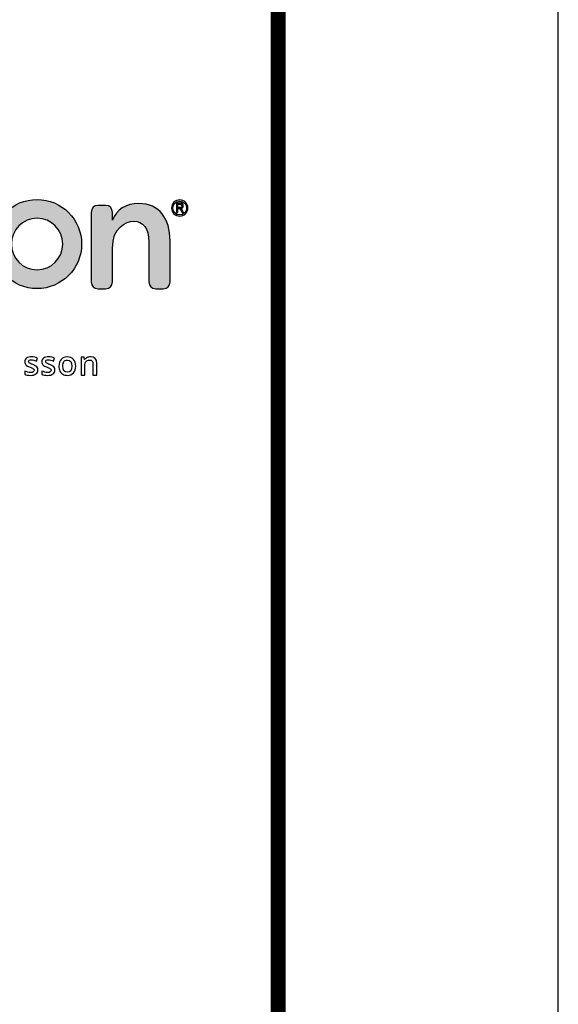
# Paper-space layout 'C6.0 DETAILS' of a CAD drawing. Header units: feet. Extents: x -24 to 101, y -3 to 30.
# Tile 19 of 29: x 40.56 to 42, y 13.96 to 16.6. Entities that reach past the tile are written whole.
import ezdxf
from ezdxf.enums import TextEntityAlignment as Align

# ---------------------------------------------------------------- set-up
doc = ezdxf.new("R2010")
doc.units = ezdxf.units.FT
doc.header["$MEASUREMENT"] = 0
for name, color, linetype in [('BDR-LOGO', 135, 'Continuous'), ('G-BRDR', 7, 'Continuous'), ('G-BRDR-LINE-ST04', 64, 'Continuous'), ('G-BRDR-TEXT-ST01', 64, 'Continuous'), ('G-TEXT-ST02', 2, 'Continuous')]:
    doc.layers.add(name, color=color, linetype=linetype)
doc.layers.add('G-BRDR-LOGO-NPLT', color=7, linetype='Continuous', true_color=0x373a37, plot=False)
doc.layers.add('G-BRDR-LOGO-ST02', color=7, linetype='Continuous', true_color=0x373a37)
doc.styles.add('Arial Narrow Tlblk', font='ARIALN.TTF')
doc.styles.get("Standard").update_dxf_attribs({"font": 'arial.ttf'})

# ---------------------------------------------------------------- blocks, each defined once
blk = doc.blocks.new('USFS-BDR-CDI')
at = {"color": 0, "linetype": 'ByBlock', "lineweight": -2, "ltscale": 0.1}
blk.add_lwpolyline([(0, 0), (42, 0), (42, 30), (0, 30)], close=True, dxfattribs=at)
at = {"layer": 'G-BRDR-LINE-ST04', "const_width": 0.04}
for points in [[(41.25, 0.75), (1.4999, 0.75), (1.5, 29.25), (41.25, 29.25)], [(38, 10.5382), (41.25, 10.5382), (41.2501, 24.3769), (38.0001, 24.3769)]]:
    blk.add_lwpolyline(points, close=True, dxfattribs=at)
at = {"layer": 'G-BRDR-TEXT-ST01', "linetype": 'ByBlock', "lineweight": -2, "style": 'Arial Narrow Tlblk'}
for tag, height, p in [('REGION_NUMBER', 0.4, (39.625, 25.8413)), ('REGION_NAME', 0.1875, (39.625, 25.3835)), ('DISTRICT_NAME', 0.13, (39.625, 6.3914))]:
    blk.add_attdef(tag, text='', height=height, dxfattribs=at).set_placement(p, align=Align.CENTER)
for tag, p, height in [('REVISION_6', (38.6997, 13.3028), 0.12), ('REVISION_DATE6', (40.6179, 13.3265), 0.11), ('REVISION_5', (38.6997, 12.8528), 0.12), ('REVISION_DATE5', (40.6179, 12.8765), 0.11), ('SHT_TOTAL', (40.6324, 0.9114), 0.175), ('DATE', (38.0513, 0.8849), 0.15)]:
    blk.add_attdef(tag, p, '', height=height, dxfattribs=at)
for tag, height, p in [('REVISION_DATE4', 0.11, (40.6179, 12.4265)), ('REVISION_4', 0.12, (38.6997, 12.4028))]:
    blk.add_attdef(tag, text='', height=height, dxfattribs=at).set_placement(p, align=Align.BOTTOM_LEFT)
at = {"layer": 'G-BRDR-TEXT-ST01', "linetype": 'ByBlock', "lineweight": -2, "ltscale": 0.1, "style": 'Arial Narrow Tlblk'}
for tag, height, p in [('REVISION_3', 0.12, (38.6997, 11.9528)), ('REVISION_DATE3', 0.11, (40.6179, 11.9765)), ('REVISION_2', 0.12, (38.7041, 11.4972)), ('REVISION_DATE2', 0.11, (40.6179, 11.5265)), ('REVISION_1', 0.12, (38.6997, 11.0634)), ('REVISION_DATE1', 0.11, (40.6179, 11.0765))]:
    blk.add_attdef(tag, text='', height=height, dxfattribs=at).set_placement(p, align=Align.BOTTOM_LEFT)
at = {"layer": 'G-BRDR-TEXT-ST01', "linetype": 'ByBlock', "lineweight": -2, "flags": 104}
for tag, height, p in [('PROJECT_NAME', 0.22, (39.625, 9.7819)), ('FOREST_NAME', 0.2, (39.625, 7.9469))]:
    blk.add_attdef(tag, text='', height=height, dxfattribs=at).set_placement(p, align=Align.TOP_CENTER)
blk.add_attdef('DRAWING_TITLE', text='', height=0.22, dxfattribs=at).set_placement((39.625, 4.52), align=Align.MIDDLE_CENTER)
at = {"layer": 'G-BRDR-TEXT-ST01', "linetype": 'ByBlock', "lineweight": -2, "style": 'Arial Narrow Tlblk', "flags": 4}
for tag, height, p in [('ARCHIVE_NUMBER', 0.145, (38.0697, 2.6277)), ('DESIGNER', 0.15, (38.0543, 2.007)), ('CHECKED', 0.15, (38.0543, 1.407)), ('SHT_PAGE', 0.175, (39.8354, 0.8599))]:
    blk.add_attdef(tag, text='', height=height, dxfattribs=at).set_placement(p, align=Align.BOTTOM_LEFT)
at = {"layer": 'G-BRDR-TEXT-ST01', "linetype": 'ByBlock', "lineweight": -2, "style": 'Arial Narrow Tlblk', "width": 0.9, "flags": 4}
blk.add_attdef('SUB_SHEET', text='', height=0.5, dxfattribs=at).set_placement((40.2394, 1.8672), align=Align.MIDDLE_CENTER)
blk = doc.blocks.new('A$C1309c7e8')
at = {"layer": 'G-BRDR-LOGO-ST02'}
h = blk.add_hatch(color=256, dxfattribs=at)
h.dxf.hatch_style = 1
edge = h.paths.add_edge_path()
edge.add_spline(control_points=[(1.9265, -0.1478), (1.7945, -0.1478), (1.6875, -0.2546), (1.6875, -0.3864), (1.6875, -0.5182), (1.7945, -0.625), (1.9265, -0.625), (2.0585, -0.625), (2.1655, -0.5182), (2.1655, -0.3864), (2.1655, -0.2546), (2.0585, -0.1478), (1.9265, -0.1478)], knot_values=[0, 0, 0, 0, 1, 1, 1, 2, 2, 2, 3, 3, 3, 4, 4, 4, 4], degree=3, periodic=0)
edge = h.paths.add_edge_path(flags=16)
edge.add_spline(control_points=[(1.9265, -0.524), (1.8505, -0.524), (1.789, -0.4624), (1.789, -0.3864), (1.789, -0.3104), (1.8505, -0.2487), (1.9265, -0.2487), (2.0024, -0.2487), (2.064, -0.3104), (2.064, -0.3864), (2.064, -0.4624), (2.0024, -0.524), (1.9265, -0.524)], knot_values=[0, 0, 0, 0, 1, 1, 1, 2, 2, 2, 3, 3, 3, 4, 4, 4, 4], degree=3, periodic=0)
h = blk.add_hatch(color=256, dxfattribs=at)
h.dxf.hatch_style = 1
edge = h.paths.add_edge_path(flags=0)
edge.add_spline(control_points=[(2.68, -0.1913), (2.68, -0.1913), (2.6926, -0.1913), (2.6926, -0.1913), (2.6987, -0.1913), (2.7025, -0.1875), (2.7025, -0.1824), (2.7025, -0.1774), (2.6989, -0.1736), (2.6926, -0.1736), (2.6926, -0.1736), (2.68, -0.1736), (2.68, -0.1736), (2.68, -0.1736), (2.68, -0.1913), (2.68, -0.1913)], knot_values=[0, 0, 0, 0, 1, 1, 1, 2, 2, 2, 3, 3, 3, 4, 4, 4, 5, 5, 5, 5], degree=3, periodic=0)
edge = h.paths.add_edge_path(flags=0)
edge.add_spline(control_points=[(2.6994, -0.1961), (2.6994, -0.1961), (2.7111, -0.2181), (2.7111, -0.2181), (2.7111, -0.2181), (2.7032, -0.2181), (2.7032, -0.2181), (2.7032, -0.2181), (2.6921, -0.1969), (2.6921, -0.1969), (2.6921, -0.1969), (2.68, -0.1969), (2.68, -0.1969), (2.68, -0.1969), (2.68, -0.2181), (2.68, -0.2181), (2.68, -0.2181), (2.6732, -0.2181), (2.6732, -0.2181), (2.6732, -0.2181), (2.6732, -0.1675), (2.6732, -0.1675), (2.6732, -0.1675), (2.6919, -0.1675), (2.6919, -0.1675), (2.703, -0.1675), (2.7096, -0.1731), (2.7096, -0.1824), (2.7096, -0.1888), (2.7052, -0.1941), (2.6994, -0.1961)], knot_values=[0, 0, 0, 0, 1, 1, 1, 2, 2, 2, 3, 3, 3, 4, 4, 4, 5, 5, 5, 6, 6, 6, 7, 7, 7, 8, 8, 8, 9, 9, 9, 10, 10, 10, 10], degree=3, periodic=0)
edge = h.paths.add_edge_path(flags=16)
edge.add_spline(control_points=[(2.7272, -0.1936), (2.7272, -0.1731), (2.7118, -0.1569), (2.6906, -0.1569), (2.6696, -0.1569), (2.6539, -0.1731), (2.6539, -0.1936), (2.6539, -0.2143), (2.6696, -0.2305), (2.6906, -0.2305), (2.7118, -0.2305), (2.7272, -0.2143), (2.7272, -0.1936)], knot_values=[0, 0, 0, 0, 1, 1, 1, 2, 2, 2, 3, 3, 3, 4, 4, 4, 4], degree=3, periodic=0)
edge = h.paths.add_edge_path()
edge.add_spline(control_points=[(2.7343, -0.1936), (2.7343, -0.2178), (2.7156, -0.237), (2.6906, -0.237), (2.6656, -0.237), (2.6471, -0.2178), (2.6471, -0.1936), (2.6471, -0.1696), (2.6656, -0.1504), (2.6906, -0.1504), (2.7156, -0.1504), (2.7343, -0.1696), (2.7343, -0.1936)], knot_values=[0, 0, 0, 0, 1, 1, 1, 2, 2, 2, 3, 3, 3, 4, 4, 4, 4], degree=3, periodic=0)
h = blk.add_hatch(color=256, dxfattribs=at)
h.dxf.hatch_style = 1
edge = h.paths.add_edge_path()
edge.add_spline(control_points=[(2.2171, -0.5891), (2.2171, -0.5891), (2.2171, -0.2172), (2.2171, -0.2172), (2.2171, -0.1935), (2.2303, -0.1794), (2.2541, -0.1794), (2.2541, -0.1794), (2.2927, -0.1794), (2.2927, -0.1794), (2.3165, -0.1794), (2.3305, -0.1935), (2.3305, -0.2172), (2.3305, -0.2172), (2.3305, -0.2585), (2.3305, -0.2585), (2.3508, -0.2023), (2.4035, -0.1697), (2.4721, -0.1697), (2.5811, -0.1697), (2.6391, -0.2488), (2.6391, -0.3711), (2.6391, -0.3711), (2.6391, -0.5891), (2.6391, -0.5891), (2.6391, -0.6128), (2.6251, -0.626), (2.6013, -0.626), (2.6013, -0.626), (2.5626, -0.626), (2.5626, -0.626), (2.5389, -0.626), (2.5257, -0.6128), (2.5257, -0.5891), (2.5257, -0.5891), (2.5257, -0.3763), (2.5257, -0.3763), (2.5257, -0.2998), (2.4923, -0.2647), (2.4457, -0.2647), (2.4, -0.2647), (2.3305, -0.299), (2.3305, -0.408), (2.3305, -0.408), (2.3305, -0.5891), (2.3305, -0.5891), (2.3305, -0.6128), (2.3165, -0.626), (2.2927, -0.626), (2.2927, -0.626), (2.2541, -0.626), (2.2541, -0.626), (2.2303, -0.626), (2.2171, -0.6128), (2.2171, -0.5891)], knot_values=[0, 0, 0, 0, 1, 1, 1, 2, 2, 2, 3, 3, 3, 4, 4, 4, 5, 5, 5, 6, 6, 6, 7, 7, 7, 8, 8, 8, 9, 9, 9, 10, 10, 10, 11, 11, 11, 12, 12, 12, 13, 13, 13, 14, 14, 14, 15, 15, 15, 16, 16, 16, 17, 17, 17, 18, 18, 18, 18], degree=3, periodic=0)
h = blk.add_hatch(color=256, dxfattribs=at)
h.dxf.hatch_style = 1
edge = h.paths.add_edge_path(flags=16)
edge.add_spline(control_points=[(2.68, -0.1913), (2.68, -0.1913), (2.6926, -0.1913), (2.6926, -0.1913), (2.6987, -0.1913), (2.7025, -0.1875), (2.7025, -0.1824), (2.7025, -0.1774), (2.6989, -0.1736), (2.6926, -0.1736), (2.6926, -0.1736), (2.68, -0.1736), (2.68, -0.1736), (2.68, -0.1736), (2.68, -0.1913), (2.68, -0.1913)], knot_values=[0, 0, 0, 0, 1, 1, 1, 2, 2, 2, 3, 3, 3, 4, 4, 4, 5, 5, 5, 5], degree=3, periodic=0)
edge = h.paths.add_edge_path()
edge.add_spline(control_points=[(2.6994, -0.1961), (2.6994, -0.1961), (2.7111, -0.2181), (2.7111, -0.2181), (2.7111, -0.2181), (2.7032, -0.2181), (2.7032, -0.2181), (2.7032, -0.2181), (2.6921, -0.1969), (2.6921, -0.1969), (2.6921, -0.1969), (2.68, -0.1969), (2.68, -0.1969), (2.68, -0.1969), (2.68, -0.2181), (2.68, -0.2181), (2.68, -0.2181), (2.6732, -0.2181), (2.6732, -0.2181), (2.6732, -0.2181), (2.6732, -0.1675), (2.6732, -0.1675), (2.6732, -0.1675), (2.6919, -0.1675), (2.6919, -0.1675), (2.703, -0.1675), (2.7096, -0.1731), (2.7096, -0.1824), (2.7096, -0.1888), (2.7052, -0.1941), (2.6994, -0.1961)], knot_values=[0, 0, 0, 0, 1, 1, 1, 2, 2, 2, 3, 3, 3, 4, 4, 4, 5, 5, 5, 6, 6, 6, 7, 7, 7, 8, 8, 8, 9, 9, 9, 10, 10, 10, 10], degree=3, periodic=0)
at = {"layer": 'G-BRDR-LOGO-NPLT'}
for points, knots in [([(1.9265, -0.1478), (1.7945, -0.1478), (1.6875, -0.2546), (1.6875, -0.3864), (1.6875, -0.5182), (1.7945, -0.625), (1.9265, -0.625), (2.0585, -0.625), (2.1655, -0.5182), (2.1655, -0.3864), (2.1655, -0.2546), (2.0585, -0.1478), (1.9265, -0.1478)], [0, 0, 0, 0, 1, 1, 1, 2, 2, 2, 3, 3, 3, 4, 4, 4, 4]), ([(2.7343, -0.1936), (2.7343, -0.2178), (2.7156, -0.237), (2.6906, -0.237), (2.6656, -0.237), (2.6471, -0.2178), (2.6471, -0.1936), (2.6471, -0.1696), (2.6656, -0.1504), (2.6906, -0.1504), (2.7156, -0.1504), (2.7343, -0.1696), (2.7343, -0.1936)], [0, 0, 0, 0, 1, 1, 1, 2, 2, 2, 3, 3, 3, 4, 4, 4, 4]), ([(2.7272, -0.1936), (2.7272, -0.1731), (2.7118, -0.1569), (2.6906, -0.1569), (2.6696, -0.1569), (2.6539, -0.1731), (2.6539, -0.1936), (2.6539, -0.2143), (2.6696, -0.2305), (2.6906, -0.2305), (2.7118, -0.2305), (2.7272, -0.2143), (2.7272, -0.1936)], [0, 0, 0, 0, 1, 1, 1, 2, 2, 2, 3, 3, 3, 4, 4, 4, 4]), ([(2.2171, -0.5891), (2.2171, -0.5891), (2.2171, -0.2172), (2.2171, -0.2172), (2.2171, -0.1935), (2.2303, -0.1794), (2.2541, -0.1794), (2.2541, -0.1794), (2.2927, -0.1794), (2.2927, -0.1794), (2.3165, -0.1794), (2.3305, -0.1935), (2.3305, -0.2172), (2.3305, -0.2172), (2.3305, -0.2585), (2.3305, -0.2585), (2.3508, -0.2023), (2.4035, -0.1697), (2.4721, -0.1697), (2.5811, -0.1697), (2.6391, -0.2488), (2.6391, -0.3711), (2.6391, -0.3711), (2.6391, -0.5891), (2.6391, -0.5891), (2.6391, -0.6128), (2.6251, -0.626), (2.6013, -0.626), (2.6013, -0.626), (2.5626, -0.626), (2.5626, -0.626), (2.5389, -0.626), (2.5257, -0.6128), (2.5257, -0.5891), (2.5257, -0.5891), (2.5257, -0.3763), (2.5257, -0.3763), (2.5257, -0.2998), (2.4923, -0.2647), (2.4457, -0.2647), (2.4, -0.2647), (2.3305, -0.299), (2.3305, -0.408), (2.3305, -0.408), (2.3305, -0.5891), (2.3305, -0.5891), (2.3305, -0.6128), (2.3165, -0.626), (2.2927, -0.626), (2.2927, -0.626), (2.2541, -0.626), (2.2541, -0.626), (2.2303, -0.626), (2.2171, -0.6128), (2.2171, -0.5891)], [0, 0, 0, 0, 1, 1, 1, 2, 2, 2, 3, 3, 3, 4, 4, 4, 5, 5, 5, 6, 6, 6, 7, 7, 7, 8, 8, 8, 9, 9, 9, 10, 10, 10, 11, 11, 11, 12, 12, 12, 13, 13, 13, 14, 14, 14, 15, 15, 15, 16, 16, 16, 17, 17, 17, 18, 18, 18, 18]), ([(2.6994, -0.1961), (2.6994, -0.1961), (2.7111, -0.2181), (2.7111, -0.2181), (2.7111, -0.2181), (2.7032, -0.2181), (2.7032, -0.2181), (2.7032, -0.2181), (2.6921, -0.1969), (2.6921, -0.1969), (2.6921, -0.1969), (2.68, -0.1969), (2.68, -0.1969), (2.68, -0.1969), (2.68, -0.2181), (2.68, -0.2181), (2.68, -0.2181), (2.6732, -0.2181), (2.6732, -0.2181), (2.6732, -0.2181), (2.6732, -0.1675), (2.6732, -0.1675), (2.6732, -0.1675), (2.6919, -0.1675), (2.6919, -0.1675), (2.703, -0.1675), (2.7096, -0.1731), (2.7096, -0.1824), (2.7096, -0.1888), (2.7052, -0.1941), (2.6994, -0.1961)], [0, 0, 0, 0, 1, 1, 1, 2, 2, 2, 3, 3, 3, 4, 4, 4, 5, 5, 5, 6, 6, 6, 7, 7, 7, 8, 8, 8, 9, 9, 9, 10, 10, 10, 10]), ([(2.68, -0.1913), (2.68, -0.1913), (2.6926, -0.1913), (2.6926, -0.1913), (2.6987, -0.1913), (2.7025, -0.1875), (2.7025, -0.1824), (2.7025, -0.1774), (2.6989, -0.1736), (2.6926, -0.1736), (2.6926, -0.1736), (2.68, -0.1736), (2.68, -0.1736), (2.68, -0.1736), (2.68, -0.1913), (2.68, -0.1913)], [0, 0, 0, 0, 1, 1, 1, 2, 2, 2, 3, 3, 3, 4, 4, 4, 5, 5, 5, 5]), ([(1.9265, -0.524), (1.8505, -0.524), (1.789, -0.4624), (1.789, -0.3864), (1.789, -0.3104), (1.8505, -0.2487), (1.9265, -0.2487), (2.0024, -0.2487), (2.064, -0.3104), (2.064, -0.3864), (2.064, -0.4624), (2.0024, -0.524), (1.9265, -0.524)], [0, 0, 0, 0, 1, 1, 1, 2, 2, 2, 3, 3, 3, 4, 4, 4, 4]), ([(1.931, -1.0608), (1.931, -1.0701), (1.9276, -1.0772), (1.9208, -1.0822), (1.914, -1.0871), (1.9043, -1.0896), (1.8916, -1.0896), (1.8789, -1.0896), (1.8687, -1.0877), (1.861, -1.0839), (1.861, -1.0839), (1.861, -1.0664), (1.861, -1.0664), (1.8722, -1.0715), (1.8827, -1.0741), (1.8923, -1.0741), (1.9048, -1.0741), (1.911, -1.0704), (1.911, -1.0628), (1.911, -1.0604), (1.9104, -1.0584), (1.909, -1.0568), (1.9076, -1.0552), (1.9053, -1.0535), (1.9022, -1.0518), (1.899, -1.0501), (1.8946, -1.0481), (1.889, -1.0459), (1.878, -1.0417), (1.8706, -1.0374), (1.8667, -1.0332), (1.8628, -1.0289), (1.8609, -1.0234), (1.8609, -1.0166), (1.8609, -1.0084), (1.8641, -1.0021), (1.8707, -0.9976), (1.8773, -0.9931), (1.8863, -0.9908), (1.8976, -0.9908), (1.9088, -0.9908), (1.9194, -0.9931), (1.9294, -0.9976), (1.9294, -0.9976), (1.9229, -1.0129), (1.9229, -1.0129), (1.9126, -1.0086), (1.9039, -1.0065), (1.8969, -1.0065), (1.8862, -1.0065), (1.8809, -1.0095), (1.8809, -1.0156), (1.8809, -1.0186), (1.8823, -1.0212), (1.885, -1.0232), (1.8878, -1.0253), (1.8939, -1.0281), (1.9033, -1.0318), (1.9112, -1.0348), (1.9169, -1.0376), (1.9205, -1.0401), (1.924, -1.0427), (1.9267, -1.0456), (1.9284, -1.0489), (1.9301, -1.0522), (1.931, -1.0561), (1.931, -1.0608)], [0, 0, 0, 0, 1, 1, 1, 2, 2, 2, 3, 3, 3, 4, 4, 4, 5, 5, 5, 6, 6, 6, 7, 7, 7, 8, 8, 8, 9, 9, 9, 10, 10, 10, 11, 11, 11, 12, 12, 12, 13, 13, 13, 14, 14, 14, 15, 15, 15, 16, 16, 16, 17, 17, 17, 18, 18, 18, 19, 19, 19, 20, 20, 20, 21, 21, 21, 22, 22, 22, 22]), ([(2.0222, -1.0608), (2.0222, -1.0701), (2.0189, -1.0772), (2.0121, -1.0822), (2.0053, -1.0871), (1.9956, -1.0896), (1.9829, -1.0896), (1.9702, -1.0896), (1.96, -1.0877), (1.9523, -1.0839), (1.9523, -1.0839), (1.9523, -1.0664), (1.9523, -1.0664), (1.9635, -1.0715), (1.974, -1.0741), (1.9836, -1.0741), (1.9961, -1.0741), (2.0023, -1.0704), (2.0023, -1.0628), (2.0023, -1.0604), (2.0016, -1.0584), (2.0003, -1.0568), (1.9989, -1.0552), (1.9966, -1.0535), (1.9935, -1.0518), (1.9903, -1.0501), (1.9859, -1.0481), (1.9803, -1.0459), (1.9693, -1.0417), (1.9618, -1.0374), (1.958, -1.0332), (1.9541, -1.0289), (1.9521, -1.0234), (1.9521, -1.0166), (1.9521, -1.0084), (1.9554, -1.0021), (1.962, -0.9976), (1.9686, -0.9931), (1.9776, -0.9908), (1.9889, -0.9908), (2.0001, -0.9908), (2.0107, -0.9931), (2.0207, -0.9976), (2.0207, -0.9976), (2.0142, -1.0129), (2.0142, -1.0129), (2.0039, -1.0086), (1.9952, -1.0065), (1.9882, -1.0065), (1.9775, -1.0065), (1.9721, -1.0095), (1.9721, -1.0156), (1.9721, -1.0186), (1.9735, -1.0212), (1.9763, -1.0232), (1.9791, -1.0253), (1.9852, -1.0281), (1.9946, -1.0318), (2.0024, -1.0348), (2.0082, -1.0376), (2.0117, -1.0401), (2.0153, -1.0427), (2.0179, -1.0456), (2.0197, -1.0489), (2.0214, -1.0522), (2.0222, -1.0561), (2.0222, -1.0608)], [0, 0, 0, 0, 1, 1, 1, 2, 2, 2, 3, 3, 3, 4, 4, 4, 5, 5, 5, 6, 6, 6, 7, 7, 7, 8, 8, 8, 9, 9, 9, 10, 10, 10, 11, 11, 11, 12, 12, 12, 13, 13, 13, 14, 14, 14, 15, 15, 15, 16, 16, 16, 17, 17, 17, 18, 18, 18, 19, 19, 19, 20, 20, 20, 21, 21, 21, 22, 22, 22, 22]), ([(2.1341, -1.0401), (2.1341, -1.0556), (2.1301, -1.0678), (2.1221, -1.0765), (2.1141, -1.0853), (2.1029, -1.0896), (2.0887, -1.0896), (2.0798, -1.0896), (2.0719, -1.0876), (2.0651, -1.0836), (2.0582, -1.0796), (2.053, -1.0738), (2.0493, -1.0663), (2.0456, -1.0587), (2.0438, -1.05), (2.0438, -1.0401), (2.0438, -1.0246), (2.0477, -1.0125), (2.0557, -1.0038), (2.0636, -0.9952), (2.0748, -0.9908), (2.0892, -0.9908), (2.103, -0.9908), (2.1139, -0.9952), (2.122, -1.0041), (2.13, -1.013), (2.1341, -1.025), (2.1341, -1.0401)], [0, 0, 0, 0, 1, 1, 1, 2, 2, 2, 3, 3, 3, 4, 4, 4, 5, 5, 5, 6, 6, 6, 7, 7, 7, 8, 8, 8, 9, 9, 9, 9]), ([(2.2466, -1.0879), (2.2466, -1.0879), (2.2262, -1.0879), (2.2262, -1.0879), (2.2262, -1.0879), (2.2262, -1.0293), (2.2262, -1.0293), (2.2262, -1.0219), (2.2247, -1.0164), (2.2217, -1.0128), (2.2188, -1.0092), (2.2141, -1.0074), (2.2077, -1.0074), (2.1991, -1.0074), (2.1928, -1.0099), (2.1889, -1.015), (2.1849, -1.02), (2.1829, -1.0285), (2.1829, -1.0404), (2.1829, -1.0404), (2.1829, -1.0879), (2.1829, -1.0879), (2.1829, -1.0879), (2.1626, -1.0879), (2.1626, -1.0879), (2.1626, -1.0879), (2.1626, -0.9925), (2.1626, -0.9925), (2.1626, -0.9925), (2.1785, -0.9925), (2.1785, -0.9925), (2.1785, -0.9925), (2.1814, -1.005), (2.1814, -1.005), (2.1814, -1.005), (2.1824, -1.005), (2.1824, -1.005), (2.1853, -1.0005), (2.1893, -0.997), (2.1946, -0.9945), (2.1999, -0.992), (2.2058, -0.9908), (2.2122, -0.9908), (2.2351, -0.9908), (2.2466, -1.0025), (2.2466, -1.0257), (2.2466, -1.0257), (2.2466, -1.0879), (2.2466, -1.0879)], [0, 0, 0, 0, 1, 1, 1, 2, 2, 2, 3, 3, 3, 4, 4, 4, 5, 5, 5, 6, 6, 6, 7, 7, 7, 8, 8, 8, 9, 9, 9, 10, 10, 10, 11, 11, 11, 12, 12, 12, 13, 13, 13, 14, 14, 14, 15, 15, 15, 16, 16, 16, 16]), ([(2.0646, -1.0401), (2.0646, -1.0621), (2.0728, -1.0731), (2.089, -1.0731), (2.1051, -1.0731), (2.1132, -1.0621), (2.1132, -1.0401), (2.1132, -1.0183), (2.1051, -1.0074), (2.0889, -1.0074), (2.0804, -1.0074), (2.0742, -1.0102), (2.0704, -1.0158), (2.0665, -1.0214), (2.0646, -1.0295), (2.0646, -1.0401)], [0, 0, 0, 0, 1, 1, 1, 2, 2, 2, 3, 3, 3, 4, 4, 4, 5, 5, 5, 5])]:
    blk.add_open_spline(points, degree=3, knots=knots, dxfattribs=at)
blk = doc.blocks.new('C_TBLK-PACTOLA_02403811')
at = {"layer": 'BDR-LOGO', "xscale": 0.5, "yscale": 0.5, "zscale": 0.5}
blk.add_blockref('A$C1309c7e8', (39.6411, 16.1923), dxfattribs=at)
at = {"layer": 'G-BRDR'}
blk.add_blockref('USFS-BDR-CDI', (0, 0), dxfattribs=at)

psp = doc.layouts.new('C6.0 DETAILS')

# ---------------------------------------------------------------- block references
at = {"layer": 'G-TEXT-ST02'}
psp.add_blockref('C_TBLK-PACTOLA_02403811', (0, 0), dxfattribs=at)

doc.saveas('drawing.dxf')
